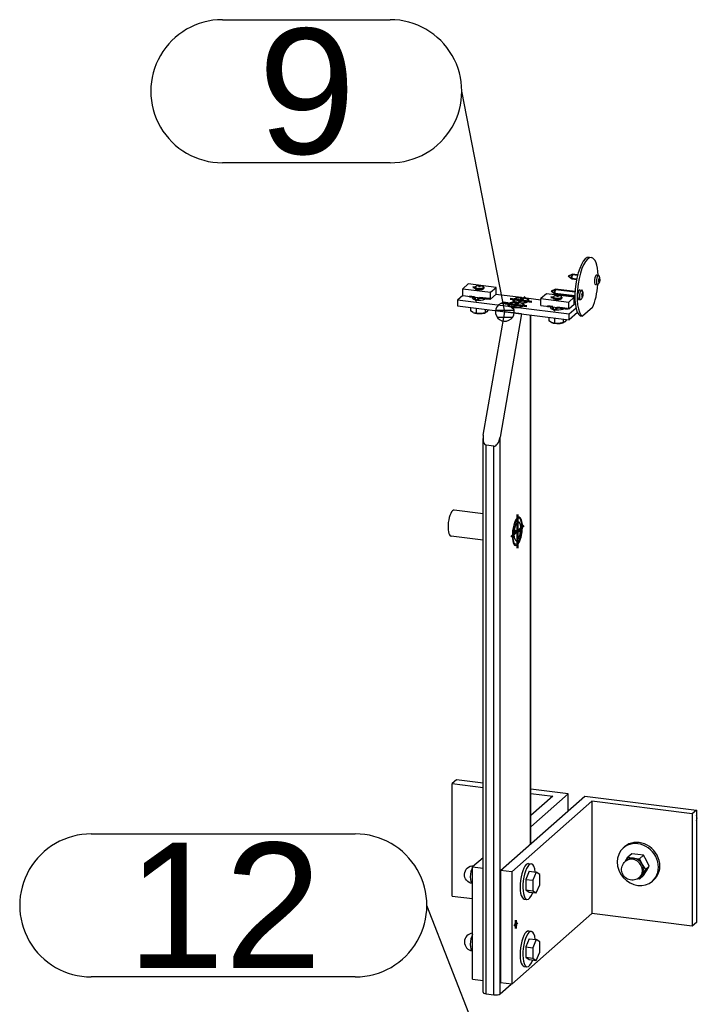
# Model space of a CAD drawing. Header units: millimetres. Extents: x 4464 to 5058, y 2900 to 3320.
# Tile 66 of 110: x 4837 to 4856, y 2962 to 2990. Entities that reach past the tile are written whole.
import ezdxf
from ezdxf.enums import TextEntityAlignment as Align

# ---------------------------------------------------------------- set-up
doc = ezdxf.new("R2010")
doc.units = ezdxf.units.MM
doc.linetypes.add('STRICHPUNKT2', pattern=[18.5, 10, -4, 0.5, -4])
doc.layers.get('0').update_dxf_attribs({"linetype": 'CONTINUOUS'})
for name, color, linetype in [('DIM49', 4, 'CONTINUOUS'), ('LE_GREEN', 3, 'CONTINUOUS'), ('LE_RED', 1, 'CONTINUOUS'), ('TXT_ALL', 7, 'CONTINUOUS')]:
    doc.layers.add(name, color=color, linetype=linetype)
doc.layers.add('LE_ALL', color=7, linetype='CONTINUOUS', lineweight=50)
doc.styles.add('ARIAL', font='arial.ttf')

# ---------------------------------------------------------------- blocks, each defined once
blk = doc.blocks.new('BALUSTER PROFIEL 80X15 R4_04794', base_point=(4851.345, 2975.86))
for p, q in [((4850.344, 2978.153), (4850.945, 2981.597)), ((4851.413, 2981.538), (4850.812, 2978.094)), ((4851.413, 2981.538), (4850.945, 2981.597)), ((4851.66, 2966.719), (4851.66, 2981.507)), ((4851.669, 2966.726), (4851.669, 2981.506)), ((4850.336, 2962.572), (4850.336, 2978.056)), ((4850.812, 2962.529), (4850.812, 2978.094)), ((4850.64, 2977.839), (4850.422, 2977.867)), ((4850.422, 2962.531), (4850.422, 2977.867)), ((4850.64, 2962.503), (4850.64, 2977.839)), ((4850.812, 2962.529), (4851.12, 2962.801)), ((4850.422, 2962.531), (4850.64, 2962.503))]:
    blk.add_line(p, q)
for centre, major_axis, ratio, start_param, end_param in [((4850.469, 2978.137), (-0.051, -0.27), 0.457637, 4.739885, 5.101252), ((4850.469, 2978.137), (-0.051, -0.27), 0.457637, 5.101252, 6.310682), ((4850.687, 2978.11), (-0.051, -0.27), 0.457637, 0.027496, 1.598293), ((4851.295, 2975.463), (-0.05, -0.397), 0.333333, 3.141593, 6.283185), ((4851.295, 2975.463), (-0.05, -0.397), 0.333333, 0, 3.141593), ((4850.469, 2962.572), (0.133, 0), 0.333333, 3.141593, 4.351022), ((4850.687, 2962.545), (0.133, 0), 0.333333, 4.351022, 5.921818)]:
    blk.add_ellipse(centre, major_axis=major_axis, ratio=ratio, start_param=start_param, end_param=end_param)
blk = doc.blocks.new('_04796', base_point=(4851.389, 2975.451))
at = {"layer": 'LE_ALL', "color": 1, "linetype": 'STRICHPUNKT2'}
for p, q in [((4851.295, 2975.463), (4851.295, 2975.934)), ((4851.295, 2975.463), (4851.118, 2975.307)), ((4851.389, 2975.451), (4851.207, 2975.474)), ((4851.295, 2975.463), (4851.472, 2975.619)), ((4851.295, 2975.463), (4851.295, 2974.992))]:
    blk.add_line(p, q, dxfattribs=at)
blk = doc.blocks.new('_04795')
blk.add_blockref('_04796', (4851.389, 2975.451))
blk = doc.blocks.new('BALUSTER PROFIEL 80X15 R4_04793')
for name, p in [('BALUSTER PROFIEL 80X15 R4_04794', (4851.345, 2975.86)), ('_04795', (0, 0))]:
    blk.add_blockref(name, p)
blk = doc.blocks.new('Hoeklijn 200x100x10_04799', base_point=(4851.669, 2967.198))
for p, q in [((4849.595, 2968.511), (4849.477, 2968.407)), ((4849.477, 2968.407), (4850.336, 2968.299)), ((4849.477, 2965.264), (4849.477, 2968.407)), ((4850.336, 2968.418), (4849.595, 2968.511)), ((4852.713, 2968.118), (4851.669, 2968.25)), ((4851.669, 2968.131), (4852.283, 2968.054)), ((4851.669, 2967.198), (4852.713, 2968.118)), ((4852.283, 2968.054), (4851.669, 2967.512)), ((4852.713, 2967.647), (4852.713, 2968.118)), ((4850.336, 2966.336), (4850.044, 2966.079)), ((4850.044, 2966.079), (4850.336, 2966.042)), ((4850.044, 2962.936), (4850.044, 2966.079)), ((4849.477, 2965.264), (4850.044, 2965.193)), ((4850.044, 2962.936), (4850.336, 2962.899))]:
    blk.add_line(p, q)
blk = doc.blocks.new('Hoeklijn 200x100x10_04798')
blk.add_blockref('Hoeklijn 200x100x10_04799', (4851.669, 2967.198))
blk = doc.blocks.new('Hoeklijn 200x100x10_04801', base_point=(4851.243, 2964.391))
for p, q in [((4850.824, 2965.981), (4853.181, 2968.059)), ((4853.181, 2968.059), (4856.299, 2967.666)), ((4853.375, 2967.916), (4851.136, 2965.941)), ((4853.375, 2967.916), (4853.375, 2964.773)), ((4856.181, 2967.563), (4853.375, 2967.916)), ((4856.299, 2967.666), (4856.181, 2967.563)), ((4856.181, 2967.563), (4856.181, 2964.42)), ((4851.136, 2965.941), (4851.136, 2962.799)), ((4853.375, 2964.773), (4851.136, 2962.799)), ((4856.181, 2964.42), (4853.375, 2964.773)), ((4851.136, 2962.799), (4850.824, 2962.838))]:
    blk.add_line(p, q)
for points in [[(4856.299, 2967.666), (4856.299, 2964.524), (4856.181, 2964.42)], [(4851.136, 2965.941), (4850.824, 2965.981), (4850.824, 2962.838)]]:
    blk.add_lwpolyline(points)
for start_param, end_param in [(3.141593, 6.283185), (0, 3.141593)]:
    blk.add_ellipse((4851.253, 2964.474), major_axis=(-0.0104, -0.0827), ratio=0.333333, start_param=start_param, end_param=end_param)
blk = doc.blocks.new('_04803', base_point=(4851.226, 2964.477))
at = {"layer": 'LE_ALL', "color": 1, "linetype": 'STRICHPUNKT2'}
for p, q in [((4851.253, 2964.474), (4851.209, 2964.435)), ((4851.226, 2964.477), (4851.292, 2964.469)), ((4851.253, 2964.474), (4851.253, 2964.592)), ((4851.253, 2964.474), (4851.298, 2964.513)), ((4851.253, 2964.474), (4851.253, 2964.356))]:
    blk.add_line(p, q, dxfattribs=at)
blk = doc.blocks.new('_04802')
blk.add_blockref('_04803', (4851.226, 2964.477))
blk = doc.blocks.new('Hoeklijn 200x100x10_04800')
for name, p in [('Hoeklijn 200x100x10_04801', (4851.243, 2964.391)), ('_04802', (0, 0))]:
    blk.add_blockref(name, p)
blk = doc.blocks.new('Precisie buis 22x3_04805', base_point=(4851.262, 2975.198))
for p, q in [((4850.336, 2975.953), (4849.532, 2976.055)), ((4851.341, 2975.827), (4851.288, 2975.833)), ((4850.336, 2975.214), (4849.441, 2975.327)), ((4851.249, 2975.099), (4851.196, 2975.106))]:
    blk.add_line(p, q)
for centre, major_axis, start_param, end_param in [((4849.487, 2975.691), (-0.046, -0.364), 3.141593, 6.283185), ((4851.295, 2975.463), (-0.046, -0.364), 3.141593, 6.283185), ((4851.295, 2975.463), (-0.033, -0.265), 3.141593, 6.283185), ((4851.295, 2975.463), (-0.046, -0.364), 0, 3.141593), ((4851.295, 2975.463), (-0.033, -0.265), 0, 3.141593)]:
    blk.add_ellipse(centre, major_axis=major_axis, ratio=0.333333, start_param=start_param, end_param=end_param)
blk = doc.blocks.new('Precisie buis 22x3_04804')
blk.add_blockref('Precisie buis 22x3_04805', (4851.262, 2975.198))
blk = doc.blocks.new('153.1.100 100 x 5 50 x 47 PM6_04807', base_point=(4850.035, 2981.992))
for p, q in [((4849.769, 2982.052), (4849.62, 2981.921)), ((4851.406, 2981.993), (4850.694, 2982.083)), ((4851.223, 2981.868), (4851.239, 2981.859)), ((4851.434, 2981.982), (4851.406, 2981.993)), ((4851.409, 2981.835), (4851.429, 2981.842)), ((4851.541, 2981.976), (4851.509, 2981.972)), ((4851.951, 2981.924), (4851.541, 2981.976)), ((4852.917, 2981.803), (4852.877, 2981.808)), ((4852.738, 2981.528), (4851.247, 2981.716)), ((4852.935, 2981.702), (4852.738, 2981.528)), ((4852.976, 2981.581), (4852.738, 2981.371)), ((4852.738, 2981.371), (4852.738, 2981.528))]:
    blk.add_line(p, q)
for points in [[(4851.112, 2981.733), (4849.62, 2981.921), (4849.62, 2981.764), (4852.738, 2981.371)], [(4851.112, 2981.733), (4851.179, 2981.714), (4851.247, 2981.716)]]:
    blk.add_lwpolyline(points)
for centre, major_axis, start_param, end_param in [((4850.235, 2981.992), (0.2, 0), 2.761161, 3.141593), ((4850.235, 2981.992), (0.2, 0), 3.141593, 5.940882), ((4851.256, 2981.792), (0.228, 0), 1.712902, 3.50296), ((4851.256, 2981.792), (0.228, 0), 3.50296, 4.029973), ((4851.397, 2981.917), (0.228, 0), 1.530478, 3.50296), ((4851.397, 2981.917), (0.228, 0), 3.50296, 3.847549), ((4851.256, 2981.792), (0.228, 0), 4.67207, 5.921818), ((4851.397, 2981.917), (0.228, 0), 4.854494, 5.921818), ((4851.256, 2981.792), (0.228, 0), 5.921818, 6.989142), ((4851.397, 2981.917), (0.228, 0), 5.921818, 7.171566), ((4852.418, 2981.717), (0.2, 0), 2.761161, 3.141593), ((4852.418, 2981.717), (0.2, 0), 3.141593, 5.940882)]:
    blk.add_ellipse(centre, major_axis=major_axis, ratio=0.333333, start_param=start_param, end_param=end_param)
blk = doc.blocks.new('_04809', base_point=(4852.284, 2981.734))
at = {"layer": 'LE_ALL', "color": 1, "linetype": 'STRICHPUNKT2'}
for p, q in [((4850.102, 2982.009), (4849.954, 2982.027)), ((4850.235, 2981.992), (4850.129, 2981.899)), ((4850.235, 2981.992), (4850.516, 2981.957)), ((4851.256, 2981.792), (4850.949, 2981.831)), ((4851.397, 2981.917), (4851.09, 2981.956)), ((4851.256, 2981.792), (4851.14, 2981.69)), ((4851.256, 2981.792), (4851.372, 2981.895)), ((4851.256, 2981.887), (4851.256, 2981.768)), ((4851.256, 2981.792), (4851.563, 2981.754)), ((4851.397, 2981.917), (4851.281, 2981.815)), ((4851.397, 2981.917), (4851.513, 2982.019)), ((4851.397, 2982.011), (4851.397, 2981.893)), ((4851.397, 2981.917), (4851.704, 2981.878)), ((4852.284, 2981.734), (4852.137, 2981.752)), ((4852.418, 2981.717), (4852.312, 2981.624)), ((4852.418, 2981.717), (4852.698, 2981.682))]:
    blk.add_line(p, q, dxfattribs=at)
blk = doc.blocks.new('_04808')
blk.add_blockref('_04809', (4852.284, 2981.734))
blk = doc.blocks.new('153.1.100 100 x 5 50 x 47 PM6_04806')
for name, p in [('153.1.100 100 x 5 50 x 47 PM6_04807', (4850.035, 2981.992)), ('_04808', (0, 0))]:
    blk.add_blockref(name, p)
blk = doc.blocks.new('Carrosseriering (ISO 7093)-M10_04813', base_point=(4851.688, 2966.163))
for p, q in [((4851.61, 2966.173), (4851.688, 2966.163)), ((4851.485, 2965.18), (4851.563, 2965.171))]:
    blk.add_line(p, q)
at = {"layer": 'LE_GREEN'}
for centre, start_param, end_param in [((4851.548, 2965.677), 3.141593, 6.283185), ((4851.626, 2965.667), 3.141593, 6.283185), ((4851.626, 2965.667), 2.184704, 3.141593), ((4851.626, 2965.667), 0, 0.956889)]:
    blk.add_ellipse(centre, major_axis=(-0.062, -0.496), ratio=0.333333, start_param=start_param, end_param=end_param, dxfattribs=at)
blk = doc.blocks.new('Carrosseriering (ISO 7093)-M10_04812')
blk.add_blockref('Carrosseriering (ISO 7093)-M10_04813', (4851.688, 2966.163))
blk = doc.blocks.new('Hoge dopmoer (DIN 1587)-M10_04815', base_point=(4850.036, 2965.615))
blk.add_lwpolyline([(4850.036, 2965.615, -0.939221), (4850.067, 2966.113, -0.015668), (4850.083, 2966.113)], format="xyb")
blk.add_ellipse((4850.067, 2965.863), major_axis=(-0.031, -0.248), ratio=0.333333, start_param=3.762957, end_param=6.283185)
blk = doc.blocks.new('Hoge dopmoer (DIN 1587)-M10_04814')
blk.add_blockref('Hoge dopmoer (DIN 1587)-M10_04815', (4850.036, 2965.615))
blk = doc.blocks.new('Zeskant tapbout-M10x50 (DIN 933)_04817', base_point=(4851.532, 2965.729))
for p, q in [((4851.626, 2965.957), (4851.825, 2965.932)), ((4851.825, 2965.932), (4851.731, 2965.704)), ((4851.532, 2965.729), (4851.731, 2965.704)), ((4851.532, 2965.438), (4851.626, 2965.376)), ((4851.626, 2965.376), (4851.825, 2965.351))]:
    blk.add_line(p, q)
for points in [[(4851.626, 2965.957), (4851.532, 2965.729), (4851.532, 2965.438), (4851.731, 2965.413)], [(4851.825, 2965.351), (4851.92, 2965.58), (4851.92, 2965.87), (4851.825, 2965.932)], [(4851.731, 2965.704), (4851.731, 2965.413), (4851.825, 2965.351)]]:
    blk.add_lwpolyline(points)
blk = doc.blocks.new('Zeskant tapbout-M10x50 (DIN 933)_04816')
blk.add_blockref('Zeskant tapbout-M10x50 (DIN 933)_04817', (4851.532, 2965.729))
blk = doc.blocks.new('Montage hoeklijn aan baluster_04811')
for name in ['Hoge dopmoer (DIN 1587)-M10_04814', 'Carrosseriering (ISO 7093)-M10_04812', 'Zeskant tapbout-M10x50 (DIN 933)_04816']:
    blk.add_blockref(name, (0, 0))
blk = doc.blocks.new('Carrosseriering (ISO 7093)-M10_04820', base_point=(4851.688, 2964.277))
for p, q in [((4851.61, 2964.287), (4851.688, 2964.277)), ((4851.485, 2963.295), (4851.563, 2963.285))]:
    blk.add_line(p, q)
at = {"layer": 'LE_GREEN'}
for centre, start_param, end_param in [((4851.548, 2963.791), 3.141593, 6.283185), ((4851.626, 2963.781), 3.141593, 6.283185), ((4851.626, 2963.781), 2.184704, 3.141593), ((4851.626, 2963.781), 0, 0.956889)]:
    blk.add_ellipse(centre, major_axis=(-0.062, -0.496), ratio=0.333333, start_param=start_param, end_param=end_param, dxfattribs=at)
blk = doc.blocks.new('Carrosseriering (ISO 7093)-M10_04819')
blk.add_blockref('Carrosseriering (ISO 7093)-M10_04820', (4851.688, 2964.277))
blk = doc.blocks.new('Hoge dopmoer (DIN 1587)-M10_04822', base_point=(4850.036, 2963.729))
blk.add_arc((4850.067, 2963.978), 0.25, 95.2148, -97.1808)
blk.add_ellipse((4850.067, 2963.978), major_axis=(-0.031, -0.248), ratio=0.333333, start_param=3.762957, end_param=6.283185)
blk = doc.blocks.new('Hoge dopmoer (DIN 1587)-M10_04821')
blk.add_blockref('Hoge dopmoer (DIN 1587)-M10_04822', (4850.036, 2963.729))
blk = doc.blocks.new('Zeskant tapbout-M10x50 (DIN 933)_04824', base_point=(4851.532, 2963.843))
for p, q in [((4851.626, 2964.071), (4851.825, 2964.046)), ((4851.825, 2964.046), (4851.731, 2963.818)), ((4851.532, 2963.843), (4851.731, 2963.818)), ((4851.532, 2963.553), (4851.626, 2963.491)), ((4851.626, 2963.491), (4851.825, 2963.466))]:
    blk.add_line(p, q)
for points in [[(4851.626, 2964.071), (4851.532, 2963.843), (4851.532, 2963.553), (4851.731, 2963.528)], [(4851.825, 2963.466), (4851.92, 2963.694), (4851.92, 2963.984), (4851.825, 2964.046)], [(4851.731, 2963.818), (4851.731, 2963.528), (4851.825, 2963.466)]]:
    blk.add_lwpolyline(points)
blk = doc.blocks.new('Zeskant tapbout-M10x50 (DIN 933)_04823')
blk.add_blockref('Zeskant tapbout-M10x50 (DIN 933)_04824', (4851.532, 2963.843))
blk = doc.blocks.new('Montage hoeklijn aan baluster_04818')
for name in ['Hoge dopmoer (DIN 1587)-M10_04821', 'Carrosseriering (ISO 7093)-M10_04819', 'Zeskant tapbout-M10x50 (DIN 933)_04823']:
    blk.add_blockref(name, (0, 0))
blk = doc.blocks.new('Carrosseriering M12 (ISO 7093 _ DIN 9021)_04828', base_point=(4855.108, 2965.715))
for p, q in [((4854.253, 2966.606), (4854.292, 2966.64)), ((4855.069, 2965.681), (4855.108, 2965.715))]:
    blk.add_line(p, q)
for centre, start_param, end_param in [((4854.661, 2966.143), 6.283185, 9.424778), ((4854.7, 2966.178), 6.283185, 9.424778), ((4854.661, 2966.143), 3.141593, 6.283185)]:
    blk.add_ellipse(centre, major_axis=(0.408, -0.463), ratio=0.881917, start_param=start_param, end_param=end_param)
blk = doc.blocks.new('Carrosseriering M12 (ISO 7093 _ DIN 9021)_04827')
blk.add_blockref('Carrosseriering M12 (ISO 7093 _ DIN 9021)_04828', (4855.108, 2965.715))
blk = doc.blocks.new('Hoge dopmoer (DIN 1587)-M12_04830', base_point=(4854.706, 2965.783))
for p, q in [((4854.319, 2966.242), (4854.385, 2966.347)), ((4854.495, 2966.443), (4854.385, 2966.347)), ((4854.385, 2966.347), (4854.543, 2966.322)), ((4854.661, 2966.426), (4854.495, 2966.443)), ((4854.819, 2966.402), (4854.661, 2966.426)), ((4854.345, 2966.265), (4854.309, 2966.233)), ((4854.543, 2966.322), (4854.71, 2966.306)), ((4854.981, 2966.099), (4854.872, 2966.003)), ((4854.904, 2965.971), (4854.981, 2966.099)), ((4854.786, 2965.867), (4854.71, 2965.74)), ((4854.819, 2965.836), (4854.71, 2965.74)), ((4854.872, 2966.003), (4854.786, 2965.867)), ((4854.819, 2965.836), (4854.904, 2965.971)), ((4854.71, 2965.74), (4854.651, 2965.745))]:
    blk.add_line(p, q)
blk.add_lwpolyline([(4854.981, 2966.099), (4854.904, 2966.254), (4854.819, 2966.402), (4854.71, 2966.306), (4854.786, 2966.15), (4854.872, 2966.003)])
blk.add_lwpolyline([(4854.742, 2965.815), (4854.706, 2965.783, -1), (4854.309, 2966.233)], format="xyb")
for centre, start_param, end_param in [((4854.543, 2966.04), 2.356194, 3.141593), ((4854.508, 2966.008), 0, 3.141593), ((4854.543, 2966.04), 1.308997, 2.356194), ((4854.543, 2966.04), 0.261799, 1.308997), ((4854.543, 2966.04), 0, 0.261799)]:
    blk.add_ellipse(centre, major_axis=(0.198, -0.225), ratio=0.881917, start_param=start_param, end_param=end_param)
blk = doc.blocks.new('Hoge dopmoer (DIN 1587)-M12_04829')
blk.add_blockref('Hoge dopmoer (DIN 1587)-M12_04830', (4854.706, 2965.783))
blk = doc.blocks.new('Draadstang-M12x140_04832', base_point=(4856.299, 2967.372))
blk.add_ellipse((4856.158, 2967.463), major_axis=(0.112, -0.128), ratio=0.881917, start_param=0.306148, end_param=1.264648)
blk = doc.blocks.new('Draadstang-M12x140_04831')
blk.add_blockref('Draadstang-M12x140_04832', (4856.299, 2967.372))
blk = doc.blocks.new('Montage baluster_04825')
for name in ['Draadstang-M12x140_04831', 'Carrosseriering M12 (ISO 7093 _ DIN 9021)_04827', 'Hoge dopmoer (DIN 1587)-M12_04829']:
    blk.add_blockref(name, (0, 0))
blk = doc.blocks.new('Verzonken kopbout (DIN 7991_ISO 10642)-M6x20_04837', base_point=(4851.457, 2981.933))
for p, q in [((4851.197, 2981.894), (4851.197, 2981.917)), ((4851.385, 2981.895), (4851.385, 2981.942)), ((4851.457, 2981.904), (4851.457, 2981.933)), ((4851.597, 2981.894), (4851.597, 2981.917))]:
    blk.add_line(p, q)
blk.add_lwpolyline([(4851.457, 2981.933), (4851.385, 2981.942), (4851.325, 2981.926), (4851.338, 2981.901), (4851.41, 2981.892), (4851.469, 2981.908)], close=True)
for centre, start_param, end_param in [((4851.397, 2981.917), 0, 3.141593), ((4851.397, 2981.917), 3.141593, 6.283185), ((4851.397, 2981.894), 3.141593, 3.422522), ((4851.397, 2981.894), 6.002256, 6.283185)]:
    blk.add_ellipse(centre, major_axis=(0.2, 0), ratio=0.333333, start_param=start_param, end_param=end_param)
blk = doc.blocks.new('Verzonken kopbout (DIN 7991_ISO 10642)-M6x20_04836')
blk.add_blockref('Verzonken kopbout (DIN 7991_ISO 10642)-M6x20_04837', (4851.457, 2981.933))
blk = doc.blocks.new('Verzonken kopbout (DIN 7991_ISO 10642)-M6x20_04839', base_point=(4851.315, 2981.808))
for p, q in [((4851.056, 2981.77), (4851.056, 2981.792)), ((4851.243, 2981.77), (4851.243, 2981.818)), ((4851.315, 2981.78), (4851.315, 2981.808)), ((4851.456, 2981.77), (4851.456, 2981.792))]:
    blk.add_line(p, q)
blk.add_lwpolyline([(4851.315, 2981.808), (4851.243, 2981.818), (4851.184, 2981.801), (4851.196, 2981.776), (4851.268, 2981.767), (4851.328, 2981.783)], close=True)
for centre, start_param, end_param in [((4851.256, 2981.792), 0, 3.141593), ((4851.256, 2981.792), 3.141593, 6.283185), ((4851.256, 2981.77), 3.141593, 3.422522), ((4851.256, 2981.77), 6.002256, 6.283185)]:
    blk.add_ellipse(centre, major_axis=(0.2, 0), ratio=0.333333, start_param=start_param, end_param=end_param)
blk = doc.blocks.new('Verzonken kopbout (DIN 7991_ISO 10642)-M6x20_04838')
blk.add_blockref('Verzonken kopbout (DIN 7991_ISO 10642)-M6x20_04839', (4851.315, 2981.808))
blk = doc.blocks.new('Montage strip op baluster_04835')
for name in ['Verzonken kopbout (DIN 7991_ISO 10642)-M6x20_04838', 'Verzonken kopbout (DIN 7991_ISO 10642)-M6x20_04836']:
    blk.add_blockref(name, (0, 0))
blk = doc.blocks.new('1011-2 Moerblok M8 SMALL_04842', base_point=(4850.102, 2982.259))
for p, q in [((4849.922, 2982.376), (4849.769, 2982.241)), ((4850.701, 2982.278), (4849.922, 2982.376)), ((4849.769, 2982.052), (4849.769, 2982.241)), ((4849.769, 2982.241), (4850.548, 2982.143)), ((4849.769, 2982.052), (4850.548, 2981.954)), ((4850.548, 2982.143), (4850.701, 2982.278)), ((4850.548, 2981.954), (4850.548, 2982.143)), ((4850.548, 2981.954), (4850.701, 2982.089)), ((4850.701, 2982.089), (4850.701, 2982.278))]:
    blk.add_line(p, q)
at = {"layer": 'LE_RED'}
blk.add_ellipse((4850.235, 2982.259), major_axis=(0.133, 0), ratio=0.333333, start_param=3.141593, end_param=5.658796, dxfattribs=at)
blk = doc.blocks.new('DIN 13-M8_04844', base_point=(4850.102, 2982.259))
at = {"layer": 'LE_RED'}
blk.add_ellipse((4850.235, 2982.259), major_axis=(0.133, 0), ratio=0.333333, start_param=3.141593, end_param=5.658796, dxfattribs=at)
blk = doc.blocks.new('DIN 13-M8_04843')
blk.add_blockref('DIN 13-M8_04844', (4850.102, 2982.259))
blk = doc.blocks.new('_04846', base_point=(4850.235, 2982.322))
at = {"layer": 'LE_ALL', "color": 1, "linetype": 'STRICHPUNKT2'}
for p, q in [((4850.235, 2982.322), (4850.235, 2982.287)), ((4850.104, 2982.276), (4850.048, 2982.283))]:
    blk.add_line(p, q, dxfattribs=at)
blk = doc.blocks.new('_04845')
blk.add_blockref('_04846', (4850.235, 2982.322))
blk = doc.blocks.new('1011-2 Moerblok M8 SMALL_04841')
for name, p in [('1011-2 Moerblok M8 SMALL_04842', (4850.102, 2982.259)), ('_04845', (0, 0)), ('DIN 13-M8_04843', (0, 0))]:
    blk.add_blockref(name, p)
blk = doc.blocks.new('Zeskant tapbout-M8x16 (DIN 933)_04848', base_point=(4850.482, 2981.65))
for p, q in [((4849.988, 2981.718), (4849.988, 2981.623)), ((4850.064, 2981.574), (4849.988, 2981.623)), ((4850.147, 2981.558), (4850.067, 2981.572)), ((4850.147, 2981.698), (4850.147, 2981.558)), ((4850.27, 2981.547), (4850.147, 2981.558)), ((4850.394, 2981.667), (4850.394, 2981.572))]:
    blk.add_line(p, q)
blk.add_lwpolyline([(4850.482, 2981.65), (4850.438, 2981.593), (4850.414, 2981.577), (4850.394, 2981.572), (4850.27, 2981.547)])
for centre, major_axis, start_param, end_param in [((4850.235, 2982.287), (0.113, 0), 0, 3.141593), ((4850.235, 2982.287), (0.113, 0), 3.141593, 6.283185), ((4850.235, 2981.618), (0.217, 0), 3.827423, 4.874621), ((4850.235, 2981.618), (0.217, 0), 4.874621, 5.624127)]:
    blk.add_ellipse(centre, major_axis=major_axis, ratio=0.333333, start_param=start_param, end_param=end_param)
blk = doc.blocks.new('GEWINDE_04850', base_point=(4850.368, 2982.269))
for p, q in [((4850.11, 2982.284), (4850.129, 2982.301)), ((4850.36, 2982.284), (4850.341, 2982.301)), ((4850.102, 2981.942), (4850.102, 2982.01)), ((4850.368, 2981.942), (4850.368, 2981.977))]:
    blk.add_line(p, q)
for start_param, end_param in [(2.780226, 3.141593), (3.141593, 6.283185), (0, 0.361367)]:
    blk.add_ellipse((4850.235, 2982.269), major_axis=(0.133, 0), ratio=0.333333, start_param=start_param, end_param=end_param)
at = {"layer": 'LE_RED'}
for p, q in [((4850.122, 2982.259), (4850.122, 2982.287)), ((4850.348, 2982.259), (4850.348, 2982.287)), ((4850.122, 2981.937), (4850.122, 2982.008)), ((4850.348, 2981.937), (4850.348, 2981.979))]:
    blk.add_line(p, q, dxfattribs=at)
for start_param, end_param in [(2.780226, 3.141593), (0.946407, 2.780226), (3.141593, 4.351022), (4.351022, 5.658796)]:
    blk.add_ellipse((4850.235, 2982.287), major_axis=(0.113, 0), ratio=0.333333, start_param=start_param, end_param=end_param, dxfattribs=at)
blk = doc.blocks.new('GEWINDE_04849')
blk.add_blockref('GEWINDE_04850', (4850.368, 2982.269))
blk = doc.blocks.new('Zeskant tapbout-M8x16 (DIN 933)_04847')
for name, p in [('Zeskant tapbout-M8x16 (DIN 933)_04848', (4850.482, 2981.65)), ('GEWINDE_04849', (0, 0))]:
    blk.add_blockref(name, p)
blk = doc.blocks.new('Montage handregel_04840')
for name in ['1011-2 Moerblok M8 SMALL_04841', 'Zeskant tapbout-M8x16 (DIN 933)_04847']:
    blk.add_blockref(name, (0, 0))
blk = doc.blocks.new('1011-2 Moerblok M8 SMALL_04853', base_point=(4852.284, 2981.984))
for p, q in [((4852.105, 2982.101), (4851.951, 2981.966)), ((4852.884, 2982.003), (4852.105, 2982.101)), ((4851.951, 2981.777), (4851.951, 2981.966)), ((4851.951, 2981.966), (4852.731, 2981.868)), ((4851.951, 2981.777), (4852.731, 2981.679)), ((4852.731, 2981.868), (4852.884, 2982.003)), ((4852.731, 2981.679), (4852.731, 2981.868)), ((4852.731, 2981.679), (4852.884, 2981.814)), ((4852.884, 2981.814), (4852.884, 2982.003))]:
    blk.add_line(p, q)
at = {"layer": 'LE_RED'}
blk.add_ellipse((4852.418, 2981.984), major_axis=(0.133, 0), ratio=0.333333, start_param=3.141593, end_param=5.658796, dxfattribs=at)
blk = doc.blocks.new('DIN 13-M8_04855', base_point=(4852.284, 2981.984))
at = {"layer": 'LE_RED'}
blk.add_ellipse((4852.418, 2981.984), major_axis=(0.133, 0), ratio=0.333333, start_param=3.141593, end_param=5.658796, dxfattribs=at)
blk = doc.blocks.new('DIN 13-M8_04854')
blk.add_blockref('DIN 13-M8_04855', (4852.284, 2981.984))
blk = doc.blocks.new('_04857', base_point=(4852.418, 2982.047))
at = {"layer": 'LE_ALL', "color": 1, "linetype": 'STRICHPUNKT2'}
for p, q in [((4852.418, 2982.047), (4852.418, 2982.013)), ((4852.286, 2982.001), (4852.231, 2982.008))]:
    blk.add_line(p, q, dxfattribs=at)
blk = doc.blocks.new('_04856')
blk.add_blockref('_04857', (4852.418, 2982.047))
blk = doc.blocks.new('1011-2 Moerblok M8 SMALL_04852')
for name, p in [('1011-2 Moerblok M8 SMALL_04853', (4852.284, 2981.984)), ('_04856', (0, 0)), ('DIN 13-M8_04854', (0, 0))]:
    blk.add_blockref(name, p)
blk = doc.blocks.new('Zeskant tapbout-M8x16 (DIN 933)_04859', base_point=(4852.665, 2981.375))
for p, q in [((4852.171, 2981.443), (4852.171, 2981.348)), ((4852.246, 2981.299), (4852.171, 2981.348)), ((4852.329, 2981.283), (4852.25, 2981.297)), ((4852.329, 2981.423), (4852.329, 2981.283)), ((4852.453, 2981.272), (4852.329, 2981.283)), ((4852.576, 2981.392), (4852.576, 2981.297))]:
    blk.add_line(p, q)
blk.add_lwpolyline([(4852.665, 2981.375), (4852.62, 2981.318), (4852.597, 2981.302), (4852.576, 2981.297), (4852.453, 2981.272)])
for centre, major_axis, start_param, end_param in [((4852.418, 2982.013), (0.113, 0), 0, 3.141593), ((4852.418, 2982.013), (0.113, 0), 3.141593, 6.283185), ((4852.418, 2981.343), (0.217, 0), 3.827423, 4.874621), ((4852.418, 2981.343), (0.217, 0), 4.874621, 5.624127)]:
    blk.add_ellipse(centre, major_axis=major_axis, ratio=0.333333, start_param=start_param, end_param=end_param)
blk = doc.blocks.new('GEWINDE_04861', base_point=(4852.551, 2981.994))
for p, q in [((4852.293, 2982.009), (4852.312, 2982.026)), ((4852.542, 2982.009), (4852.524, 2982.026)), ((4852.284, 2981.667), (4852.284, 2981.735)), ((4852.551, 2981.667), (4852.551, 2981.702))]:
    blk.add_line(p, q)
for start_param, end_param in [(2.780226, 3.141593), (3.141593, 6.283185), (0, 0.361367)]:
    blk.add_ellipse((4852.418, 2981.994), major_axis=(0.133, 0), ratio=0.333333, start_param=start_param, end_param=end_param)
at = {"layer": 'LE_RED'}
for p, q in [((4852.304, 2981.984), (4852.304, 2982.013)), ((4852.531, 2981.984), (4852.531, 2982.013)), ((4852.304, 2981.662), (4852.304, 2981.733)), ((4852.531, 2981.662), (4852.531, 2981.704))]:
    blk.add_line(p, q, dxfattribs=at)
for start_param, end_param in [(2.780226, 3.141593), (0.946407, 2.780226), (3.141593, 4.351022), (4.351022, 5.658796)]:
    blk.add_ellipse((4852.418, 2982.013), major_axis=(0.113, 0), ratio=0.333333, start_param=start_param, end_param=end_param, dxfattribs=at)
blk = doc.blocks.new('GEWINDE_04860')
blk.add_blockref('GEWINDE_04861', (4852.551, 2981.994))
blk = doc.blocks.new('Zeskant tapbout-M8x16 (DIN 933)_04858')
for name, p in [('Zeskant tapbout-M8x16 (DIN 933)_04859', (4852.665, 2981.375)), ('GEWINDE_04860', (0, 0))]:
    blk.add_blockref(name, p)
blk = doc.blocks.new('Montage handregel_04851')
for name in ['1011-2 Moerblok M8 SMALL_04852', 'Zeskant tapbout-M8x16 (DIN 933)_04858']:
    blk.add_blockref(name, (0, 0))
blk = doc.blocks.new('Montage_04810')
for name in ['Montage handregel_04840', 'Montage handregel_04851', 'Montage strip op baluster_04835', 'Montage baluster_04825', 'Montage hoeklijn aan baluster_04811', 'Montage hoeklijn aan baluster_04818']:
    blk.add_blockref(name, (0, 0))
blk = doc.blocks.new('SHAPE_06142', base_point=(4850.945, 2981.597))
at = {"layer": 'DIM49', "color": 3}
for p, q in [((4843.054, 2989.764), (4847.742, 2989.764)), ((4850.945, 2981.597), (4849.742, 2987.764)), ((4847.742, 2985.764), (4843.054, 2985.764)), ((4851.054, 2981.834), (4850.832, 2981.834)), ((4851.204, 2981.634), (4850.686, 2981.634)), ((4851.15, 2981.434), (4850.74, 2981.434))]:
    blk.add_line(p, q, dxfattribs=at)
blk.add_lwpolyline([(4851.061, 2981.36), (4851.118, 2981.398), (4851.164, 2981.45), (4851.194, 2981.511), (4851.208, 2981.579), (4851.204, 2981.647), (4851.182, 2981.713), (4851.144, 2981.77), (4851.092, 2981.815), (4851.031, 2981.846), (4850.963, 2981.86), (4850.895, 2981.855), (4850.83, 2981.834), (4850.772, 2981.796), (4850.727, 2981.744), (4850.696, 2981.683), (4850.683, 2981.615), (4850.687, 2981.547), (4850.709, 2981.481), (4850.747, 2981.424), (4850.798, 2981.379), (4850.86, 2981.348), (4850.927, 2981.334), (4850.996, 2981.339)], close=True, dxfattribs=at)
for centre, start_param, end_param in [((4843.054, 2987.764), 1.570796, 4.712389), ((4847.742, 2987.764), 4.712389, 7.853982)]:
    blk.add_ellipse(centre, major_axis=(2, 0), ratio=1, start_param=start_param, end_param=end_param, dxfattribs=at)
at = {"layer": 'TXT_ALL', "style": 'ARIAL'}
blk.add_text('9', height=3.5, dxfattribs=at).set_placement((4844.054, 2987.764), align=Align.MIDDLE_LEFT)
blk = doc.blocks.new('Tussen baluster (eind)_04792')
for name, p in [('SHAPE_06142', (4850.945, 2981.597)), ('Montage_04810', (0, 0)), ('153.1.100 100 x 5 50 x 47 PM6_04806', (0, 0)), ('BALUSTER PROFIEL 80X15 R4_04793', (0, 0)), ('Precisie buis 22x3_04804', (0, 0)), ('Hoeklijn 200x100x10_04798', (0, 0)), ('Hoeklijn 200x100x10_04800', (0, 0))]:
    blk.add_blockref(name, p)
blk = doc.blocks.new('1120 Cover 50 x 47_05550', base_point=(4853.399, 2981.718))
blk.add_line((4853.301, 2983.121), (4853.363, 2983.113))
blk.add_lwpolyline([(4853.399, 2981.718), (4853.119, 2981.472), (4853.057, 2981.479)])
for centre, start_param, end_param in [((4853.197, 2982.294), 3.141593, 6.149618), ((4853.259, 2982.286), 3.141593, 6.149618), ((4853.259, 2982.286), 2.029563, 3.141593), ((4853.259, 2982.286), 0.856301, 1.70143)]:
    blk.add_ellipse(centre, major_axis=(-0.104, -0.827), ratio=0.333333, start_param=start_param, end_param=end_param)
blk = doc.blocks.new('1120 Cover 50 x 47_05549')
blk.add_blockref('1120 Cover 50 x 47_05550', (4853.399, 2981.718))
blk = doc.blocks.new('ISO 14585-ST4.2x25-A2-C_05552', base_point=(4853.582, 2982.421))
for p, q in [((4853.512, 2982.627), (4853.565, 2982.62)), ((4853.478, 2982.362), (4853.532, 2982.355)), ((4853.562, 2982.44), (4853.577, 2982.438)), ((4853.564, 2982.486), (4853.604, 2982.481)), ((4853.57, 2982.466), (4853.6, 2982.462)), ((4853.581, 2982.529), (4853.597, 2982.527)), ((4853.581, 2982.522), (4853.604, 2982.52))]:
    blk.add_line(p, q)
blk.add_lwpolyline([(4853.582, 2982.421), (4853.588, 2982.431), (4853.602, 2982.47), (4853.604, 2982.481), (4853.604, 2982.52), (4853.597, 2982.527), (4853.582, 2982.545), (4853.581, 2982.535), (4853.562, 2982.497), (4853.565, 2982.485), (4853.565, 2982.447), (4853.568, 2982.434), (4853.577, 2982.438)], close=True)
blk.add_arc((4853.389, 2982.508), 0.217, -40.4564, 26.0949)
for centre, start_param, end_param in [((4853.495, 2982.494), 3.141593, 6.283185), ((4853.549, 2982.488), 3.141593, 6.283185), ((4853.549, 2982.488), 2.671627, 3.141593), ((4853.549, 2982.488), 0, 0.469965)]:
    blk.add_ellipse(centre, major_axis=(-0.017, -0.132), ratio=0.333333, start_param=start_param, end_param=end_param)
blk = doc.blocks.new('GEWINDE_05554', base_point=(4852.974, 2982.612))
blk.add_line((4852.818, 2982.511), (4852.715, 2982.593))
for points in [[(4852.979, 2982.63), (4852.835, 2982.647), (4852.715, 2982.593)], [(4852.948, 2982.493), (4852.822, 2982.509)]]:
    blk.add_lwpolyline(points)
blk.add_ellipse((4852.831, 2982.578), major_axis=(-0.0088, -0.0695), ratio=0.333333, start_param=3.34363, end_param=6.081148)
at = {"layer": 'LE_RED'}
for p, q in [((4852.835, 2982.629), (4852.717, 2982.592)), ((4852.822, 2982.528), (4852.717, 2982.592)), ((4852.826, 2982.621), (4852.813, 2982.562)), ((4852.835, 2982.629), (4852.826, 2982.621)), ((4852.837, 2982.629), (4852.835, 2982.629)), ((4852.974, 2982.612), (4852.837, 2982.629)), ((4852.813, 2982.562), (4852.813, 2982.55)), ((4852.813, 2982.55), (4852.822, 2982.528)), ((4852.822, 2982.528), (4852.824, 2982.527))]:
    blk.add_line(p, q, dxfattribs=at)
blk.add_lwpolyline([(4852.951, 2982.511), (4852.824, 2982.527)], dxfattribs=at)
blk = doc.blocks.new('GEWINDE_05553')
blk.add_blockref('GEWINDE_05554', (4852.974, 2982.612))
blk = doc.blocks.new('ISO 14585-ST4.2x25-A2-C_05551')
for name, p in [('GEWINDE_05553', (0, 0)), ('ISO 14585-ST4.2x25-A2-C_05552', (4853.582, 2982.421))]:
    blk.add_blockref(name, p)
blk = doc.blocks.new('ISO 14585-ST4.2x25-A2-C_05556', base_point=(4853.111, 2982.006))
for p, q in [((4853.04, 2982.211), (4853.094, 2982.204)), ((4853.091, 2982.024), (4853.106, 2982.022)), ((4853.092, 2982.07), (4853.132, 2982.065)), ((4853.099, 2982.05), (4853.129, 2982.046)), ((4853.11, 2982.113), (4853.125, 2982.112)), ((4853.11, 2982.107), (4853.132, 2982.104)), ((4853.007, 2981.946), (4853.061, 2981.94))]:
    blk.add_line(p, q)
blk.add_lwpolyline([(4853.111, 2982.006), (4853.116, 2982.016), (4853.131, 2982.054), (4853.132, 2982.065), (4853.132, 2982.104), (4853.125, 2982.112), (4853.111, 2982.13), (4853.109, 2982.119), (4853.091, 2982.081), (4853.093, 2982.069), (4853.093, 2982.031), (4853.097, 2982.018), (4853.106, 2982.022)], close=True)
blk.add_arc((4852.918, 2982.092), 0.217, -40.4564, 26.0949)
for centre, start_param, end_param in [((4853.024, 2982.079), 3.141593, 6.283185), ((4853.077, 2982.072), 3.141593, 6.283185), ((4853.077, 2982.072), 2.671627, 3.141593), ((4853.077, 2982.072), 0, 0.469965)]:
    blk.add_ellipse(centre, major_axis=(-0.017, -0.132), ratio=0.333333, start_param=start_param, end_param=end_param)
blk = doc.blocks.new('GEWINDE_05558', base_point=(4852.905, 2982.146))
blk.add_line((4852.346, 2982.095), (4852.244, 2982.177))
for points in [[(4852.906, 2982.164), (4852.363, 2982.231), (4852.244, 2982.177)], [(4852.902, 2982.023), (4852.351, 2982.093)]]:
    blk.add_lwpolyline(points)
blk.add_ellipse((4852.359, 2982.162), major_axis=(-0.0088, -0.0695), ratio=0.333333, start_param=3.34363, end_param=6.081148)
at = {"layer": 'LE_RED'}
for p, q in [((4852.363, 2982.213), (4852.246, 2982.177)), ((4852.351, 2982.112), (4852.246, 2982.177)), ((4852.355, 2982.205), (4852.341, 2982.146)), ((4852.341, 2982.146), (4852.342, 2982.134)), ((4852.342, 2982.134), (4852.351, 2982.112)), ((4852.351, 2982.112), (4852.353, 2982.111)), ((4852.363, 2982.213), (4852.355, 2982.205)), ((4852.366, 2982.214), (4852.363, 2982.213)), ((4852.905, 2982.146), (4852.366, 2982.214))]:
    blk.add_line(p, q, dxfattribs=at)
blk.add_lwpolyline([(4852.902, 2982.042), (4852.353, 2982.111)], dxfattribs=at)
blk = doc.blocks.new('GEWINDE_05557')
blk.add_blockref('GEWINDE_05558', (4852.905, 2982.146))
blk = doc.blocks.new('ISO 14585-ST4.2x25-A2-C_05555')
for name, p in [('GEWINDE_05557', (0, 0)), ('ISO 14585-ST4.2x25-A2-C_05556', (4853.111, 2982.006))]:
    blk.add_blockref(name, p)
blk = doc.blocks.new('Eindkap_05548')
for name in ['1120 Cover 50 x 47_05549', 'ISO 14585-ST4.2x25-A2-C_05551', 'ISO 14585-ST4.2x25-A2-C_05555']:
    blk.add_blockref(name, (0, 0))
blk = doc.blocks.new('Losse delen_05316')
blk.add_blockref('Eindkap_05548', (0, 0))
blk = doc.blocks.new('_A3D0207_02745')
for name in ['Losse delen_05316', 'Tussen baluster (eind)_04792']:
    blk.add_blockref(name, (0, 0))
blk = doc.blocks.new('_ANS0207_02744')
blk.add_blockref('_A3D0207_02745', (0, 0))
blk = doc.blocks.new('SHAPE_06148', base_point=(4853.36, 2953.186))
at = {"layer": 'DIM49', "color": 3}
for p, q in [((4839.39, 2967.002), (4846.766, 2967.002)), ((4853.36, 2953.186), (4848.766, 2965.002)), ((4846.766, 2963.002), (4839.39, 2963.002)), ((4853.47, 2953.424), (4853.251, 2953.424)), ((4853.619, 2953.224), (4853.099, 2953.224)), ((4853.567, 2953.024), (4853.153, 2953.024))]:
    blk.add_line(p, q, dxfattribs=at)
blk.add_lwpolyline([(4853.515, 2952.973), (4853.565, 2953.021), (4853.601, 2953.08), (4853.62, 2953.146), (4853.621, 2953.214), (4853.605, 2953.281), (4853.572, 2953.341), (4853.524, 2953.391), (4853.466, 2953.427), (4853.4, 2953.446), (4853.331, 2953.447), (4853.264, 2953.431), (4853.204, 2953.398), (4853.154, 2953.35), (4853.119, 2953.292), (4853.099, 2953.226), (4853.098, 2953.157), (4853.114, 2953.09), (4853.147, 2953.03), (4853.195, 2952.98), (4853.254, 2952.945), (4853.32, 2952.925), (4853.388, 2952.924), (4853.455, 2952.94)], close=True, dxfattribs=at)
for centre, start_param, end_param in [((4839.39, 2965.002), 1.570796, 4.712389), ((4846.766, 2965.002), 4.712389, 7.853982)]:
    blk.add_ellipse(centre, major_axis=(2, 0), ratio=1, start_param=start_param, end_param=end_param, dxfattribs=at)
at = {"layer": 'TXT_ALL', "style": 'ARIAL'}
blk.add_text('12', height=3.5, dxfattribs=at).set_placement((4840.39, 2965.002), align=Align.MIDDLE_LEFT)
blk = doc.blocks.new('PART_940_06147')
blk.add_blockref('SHAPE_06148', (4853.36, 2953.186))
blk = doc.blocks.new('VIEW_207_06130')
blk.add_blockref('PART_940_06147', (0, 0))
blk = doc.blocks.new('DVI_FIGURE_06040')
blk.add_blockref('VIEW_207_06130', (0, 0))

msp = doc.modelspace()

# ---------------------------------------------------------------- block references
for name in ['_ANS0207_02744', 'DVI_FIGURE_06040']:
    msp.add_blockref(name, (0, 0))

doc.saveas('drawing.dxf')
